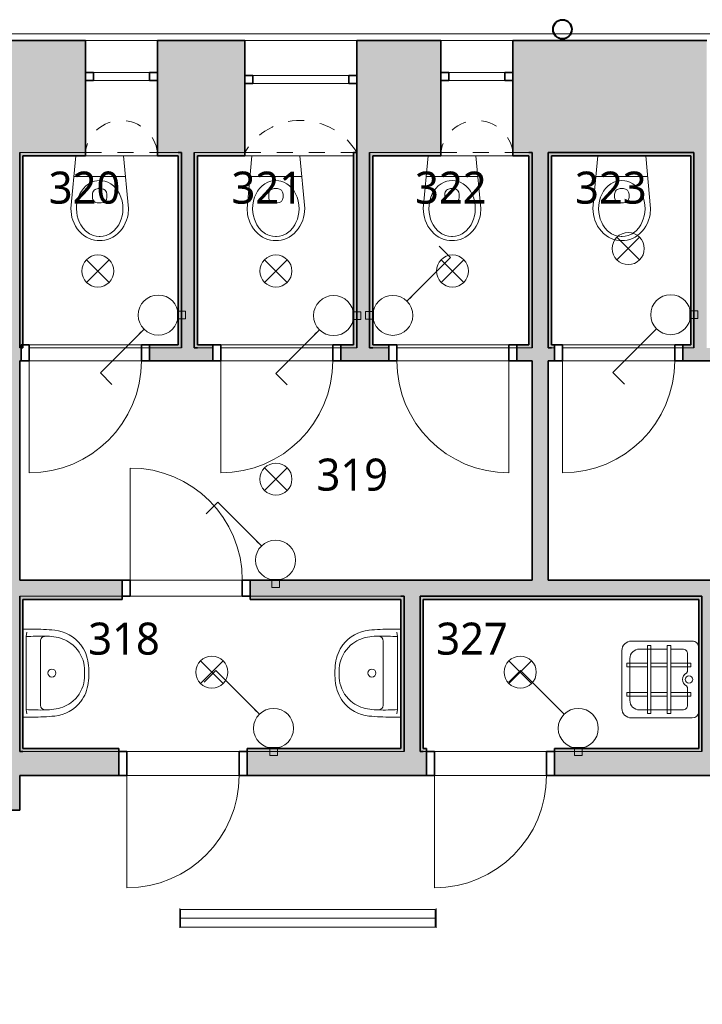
# Model space of a CAD drawing. Header units: metres. Extents: x -0.2 to 46.4, y -4.9 to 28.
# Tile 11 of 15: x 21.8 to 26.1, y 8.7 to 14.9. Entities that reach past the tile are written whole.
import ezdxf

# ---------------------------------------------------------------- set-up
doc = ezdxf.new("R2010")
doc.units = ezdxf.units.M
doc.linetypes.add('AV - Cerch_ 1 tecka 4mm', pattern=[0.006, 0.004, -0.001, 0, -0.001])
doc.layers.add('AV-MISTNOSTI', color=5, linetype='Continuous', lineweight=5, true_color=0x0000ff)
doc.layers.add('AV-TEXTY', color=5, linetype='Continuous', lineweight=13, true_color=0x0000ff)
for name, color, linetype, lineweight in [('AV-SRAFY', 7, 'Continuous', 35), ('AV-STAVBA', 7, 'Continuous', 18), ('AV-VYBAVENI', 7, 'Continuous', 18)]:
    doc.layers.add(name, color=color, linetype=linetype, lineweight=lineweight)
doc.styles.add('Trebuchet MS_B', font='trebuc.ttf', dxfattribs={"height": 0.2})

# ---------------------------------------------------------------- blocks, each defined once
blk = doc.blocks.new('DO_1-P_Ocel_ - 700x1970_100-947632-3NP')
at = {"layer": 'AV-STAVBA', "color": 254, "true_color": 0xcccccc}
for p, q in [((-0.35, 0.75), (-0.35, 0.05)), ((-0.35, 0.05), (0.35, 0.05)), ((-0.35, -0.05), (0.35, -0.05))]:
    blk.add_line(p, q, dxfattribs=at)
at = {"layer": 'AV-STAVBA', "color": 254, "linetype": 'AV - Cerch_ 1 tecka 4mm', "true_color": 0xcccccc}
for p, q in [((-0.4, 0.05), (0.4, 0.05)), ((-0.35, 0.05), (0.35, 0.05)), ((-0.4, -0.05), (0.4, -0.05)), ((-0.35, -0.05), (0.35, -0.05))]:
    blk.add_line(p, q, dxfattribs=at)
at = {"layer": 'AV-STAVBA', "color": 254, "lineweight": 35, "true_color": 0xcccccc}
for p, q in [((-0.35, 0.05), (-0.4, 0.05)), ((-0.4, 0.05), (-0.4, -0.05)), ((-0.35, -0.05), (-0.35, 0.05)), ((0.4, 0.05), (0.35, 0.05)), ((0.35, 0.05), (0.35, -0.05)), ((0.4, -0.05), (0.4, 0.05)), ((-0.4, -0.05), (-0.35, -0.05)), ((0.35, -0.05), (0.4, -0.05))]:
    blk.add_line(p, q, dxfattribs=at)
at = {"layer": 'AV-STAVBA', "color": 254, "true_color": 0xcccccc}
blk.add_arc((-0.35, 0.05), 0.7, 0, 90, dxfattribs=at)
blk = doc.blocks.new('DO_1-L_Ocel_ - 700x1970_100-995370-3NP')
at = {"layer": 'AV-STAVBA', "color": 254, "true_color": 0xcccccc}
for p, q in [((0.35, 0.74), (0.35, 0.04)), ((-0.35, 0.04), (0.35, 0.04)), ((-0.35, -0.06), (0.35, -0.06))]:
    blk.add_line(p, q, dxfattribs=at)
at = {"layer": 'AV-STAVBA', "color": 254, "linetype": 'AV - Cerch_ 1 tecka 4mm', "true_color": 0xcccccc}
for p, q in [((-0.4, 0.04), (0.4, 0.04)), ((-0.35, 0.04), (0.35, 0.04)), ((-0.4, -0.04), (0.4, -0.04)), ((-0.35, -0.06), (0.35, -0.06))]:
    blk.add_line(p, q, dxfattribs=at)
at = {"layer": 'AV-STAVBA', "color": 254, "lineweight": 35, "true_color": 0xcccccc}
for p, q in [((-0.35, 0.04), (-0.4, 0.04)), ((-0.4, 0.04), (-0.4, -0.06)), ((-0.35, -0.06), (-0.35, 0.04)), ((0.4, 0.04), (0.35, 0.04)), ((0.35, 0.04), (0.35, -0.06)), ((0.4, -0.06), (0.4, 0.04)), ((-0.4, -0.06), (-0.35, -0.06)), ((0.35, -0.06), (0.4, -0.06))]:
    blk.add_line(p, q, dxfattribs=at)
at = {"layer": 'AV-STAVBA', "color": 254, "true_color": 0xcccccc}
blk.add_arc((0.35, 0.04), 0.7, 90, 180, dxfattribs=at)
blk = doc.blocks.new('DO_1-P_Ocel_ - 700x1970_100-995663-3NP')
at = {"layer": 'AV-STAVBA', "color": 254, "true_color": 0xcccccc}
for p, q in [((-0.35, 0.74), (-0.35, 0.04)), ((-0.35, 0.04), (0.35, 0.04)), ((-0.35, -0.06), (0.35, -0.06))]:
    blk.add_line(p, q, dxfattribs=at)
at = {"layer": 'AV-STAVBA', "color": 254, "linetype": 'AV - Cerch_ 1 tecka 4mm', "true_color": 0xcccccc}
for p, q in [((-0.4, 0.04), (0.4, 0.04)), ((-0.35, 0.04), (0.35, 0.04)), ((-0.4, -0.04), (0.4, -0.04)), ((-0.35, -0.06), (0.35, -0.06))]:
    blk.add_line(p, q, dxfattribs=at)
at = {"layer": 'AV-STAVBA', "color": 254, "lineweight": 35, "true_color": 0xcccccc}
for p, q in [((-0.35, 0.04), (-0.4, 0.04)), ((-0.4, 0.04), (-0.4, -0.06)), ((-0.35, -0.06), (-0.35, 0.04)), ((0.4, 0.04), (0.35, 0.04)), ((0.35, 0.04), (0.35, -0.06)), ((0.4, -0.06), (0.4, 0.04)), ((-0.4, -0.06), (-0.35, -0.06)), ((0.35, -0.06), (0.4, -0.06))]:
    blk.add_line(p, q, dxfattribs=at)
at = {"layer": 'AV-STAVBA', "color": 254, "true_color": 0xcccccc}
blk.add_arc((-0.35, 0.04), 0.7, 0, 90, dxfattribs=at)
blk = doc.blocks.new('DO_1-L_Ocel_ - 700x1970_150-958473-3NP')
at = {"layer": 'AV-STAVBA', "color": 254, "true_color": 0xcccccc}
for p, q in [((0.35, 0.775), (0.35, 0.075)), ((-0.35, 0.075), (0.35, 0.075)), ((-0.35, -0.075), (0.35, -0.075))]:
    blk.add_line(p, q, dxfattribs=at)
at = {"layer": 'AV-STAVBA', "color": 254, "linetype": 'AV - Cerch_ 1 tecka 4mm', "true_color": 0xcccccc}
for p, q in [((-0.4, 0.075), (0.4, 0.075)), ((-0.35, 0.075), (0.35, 0.075)), ((-0.4, -0.075), (0.4, -0.075)), ((-0.35, -0.075), (0.35, -0.075))]:
    blk.add_line(p, q, dxfattribs=at)
at = {"layer": 'AV-STAVBA', "color": 254, "lineweight": 35, "true_color": 0xcccccc}
for p, q in [((-0.35, 0.075), (-0.4, 0.075)), ((-0.4, 0.075), (-0.4, -0.075)), ((-0.35, -0.075), (-0.35, 0.075)), ((0.4, 0.075), (0.35, 0.075)), ((0.35, 0.075), (0.35, -0.075)), ((0.4, -0.075), (0.4, 0.075)), ((-0.4, -0.075), (-0.35, -0.075)), ((0.35, -0.075), (0.4, -0.075))]:
    blk.add_line(p, q, dxfattribs=at)
at = {"layer": 'AV-STAVBA', "color": 254, "true_color": 0xcccccc}
blk.add_arc((0.35, 0.075), 0.7, 90, 180, dxfattribs=at)
blk = doc.blocks.new('WI_1_s hor_ příčlí - 450-1239611-3NP')
at = {"layer": 'AV-STAVBA', "color": 254, "linetype": 'AV - Cerch_ 1 tecka 4mm', "lineweight": 13, "true_color": 0xcccccc}
for p, q in [((0.225, 0.35), (-0.225, 0.35)), ((0.225, -0.35), (-0.225, -0.35))]:
    blk.add_line(p, q, dxfattribs=at)
at = {"layer": 'AV-STAVBA', "color": 254, "lineweight": 35, "true_color": 0xcccccc}
for p, q in [((-0.225, -0.15), (-0.225, -0.1)), ((-0.225, -0.1), (-0.175, -0.1)), ((-0.175, -0.1), (-0.175, -0.15)), ((0.175, -0.15), (0.175, -0.1)), ((0.175, -0.1), (0.225, -0.1)), ((0.225, -0.1), (0.225, -0.15)), ((-0.175, -0.15), (-0.225, -0.15)), ((0.225, -0.15), (0.175, -0.15))]:
    blk.add_line(p, q, dxfattribs=at)
at = {"layer": 'AV-STAVBA', "color": 254, "true_color": 0xcccccc}
for p, q in [((-0.225, -0.1), (-0.225, -0.15)), ((-0.225, -0.1), (0.225, -0.1)), ((0.175, -0.1), (-0.175, -0.1)), ((-0.175, -0.1), (-0.175, -0.15)), ((0.175, -0.1), (0.175, -0.15)), ((0.225, -0.1), (0.225, -0.15)), ((-0.225, -0.15), (0.225, -0.15)), ((-0.175, -0.15), (0.175, -0.15))]:
    blk.add_line(p, q, dxfattribs=at)
blk = doc.blocks.new('GM_Nika s klenutým nadpražím - 450x1360-1239596-3NP')
at = {"layer": 'AV-STAVBA', "color": 254, "linetype": 'AV - Cerch_ 1 tecka 4mm', "lineweight": 13, "true_color": 0xcccccc}
for p, q in [((0.225, 0.35), (-0.225, 0.35)), ((0.225, -0.35), (-0.225, -0.35))]:
    blk.add_line(p, q, dxfattribs=at)
blk.add_arc((0, 0.3766), 0.2266, 186.73292, 353.26708, dxfattribs=at)
blk = doc.blocks.new('WI_1-1_s příčlemi - 700x2200-1241498-3NP')
at = {"layer": 'AV-STAVBA', "color": 254, "lineweight": 35, "true_color": 0xcccccc}
for p, q in [((-0.35, -0.08), (-0.3, -0.08)), ((-0.3, -0.08), (-0.3, -0.13)), ((0.3, -0.13), (0.3, -0.08)), ((0.3, -0.08), (0.35, -0.08)), ((-0.3, -0.13), (-0.35, -0.13)), ((0.35, -0.13), (0.3, -0.13))]:
    blk.add_line(p, q, dxfattribs=at)
at = {"layer": 'AV-STAVBA', "color": 254, "true_color": 0xcccccc}
for p, q in [((0.3, -0.08), (-0.3, -0.08)), ((-0.3, -0.08), (-0.3, -0.13)), ((-0.25, -0.08), (-0.3, -0.08)), ((0.025, -0.08), (-0.025, -0.08)), ((0.3, -0.08), (0.25, -0.08)), ((-0.3, -0.13), (0.3, -0.13)), ((-0.3, -0.13), (-0.25, -0.13)), ((-0.025, -0.13), (0.025, -0.13)), ((0.25, -0.13), (0.3, -0.13))]:
    blk.add_line(p, q, dxfattribs=at)
blk = doc.blocks.new('GM_Nika s klenutým nadpražím - 700x2520-1242057-3NP')
at = {"layer": 'AV-STAVBA', "color": 254, "linetype": 'AV - Cerch_ 1 tecka 4mm', "lineweight": 13, "true_color": 0xcccccc}
for p, q in [((0.35, 0.35), (-0.35, 0.35)), ((0.35, -0.35), (-0.35, -0.35))]:
    blk.add_line(p, q, dxfattribs=at)
blk.add_arc((0, 0.55625), 0.40625, 210.510237, 329.489763, dxfattribs=at)
blk = doc.blocks.new('Koncepční umyvadlo - 550x400-1470811-3NP')
at = {"layer": 'AV-VYBAVENI', "color": 254, "true_color": 0xcccccc}
for p, q in [((-0.15, 0.0696), (-0.15, 0.01)), ((-0.075, 0.12), (0.125, 0.12)), ((0.125, 0.12), (0.325, 0.12)), ((0.4, 0.01), (0.4, 0.0696)), ((-0.13, 0.0342), (-0.1027, 0.03)), ((-0.1027, 0.03), (0.3527, 0.03)), ((0.3527, 0.03), (0.38, 0.0342))]:
    blk.add_line(p, q, dxfattribs=at)
blk.add_circle((0.125, 0.191), 0.025, dxfattribs=at)
for centre, radius, start, end in [((0.0863, 0.1873), 0.2303, 126.98722, 174.63967), ((0.1108, 0.183), 0.2128, 102.9464, 143.51515), ((0.087, 0.1893), 0.2291, 95.97223, 127.42411), ((0.125, 0.0213), 0.4007, 81.12195, 98.87805), ((0.125, -0.0054), 0.4007, 81.12195, 98.87805), ((0.163, 0.1893), 0.2291, 52.57589, 84.02777), ((0.1392, 0.183), 0.2128, 36.48485, 77.0536), ((0.1637, 0.1873), 0.2303, 5.36033, 53.01278), ((0.1142, 0.1817), 0.2163, 143.76118, 174.20939), ((0.1358, 0.1817), 0.2163, 5.79061, 36.23882), ((1.3731, 0.0627), 1.5231, 174.49277, 179.73823), ((0.092, 0.1621), 0.1973, 167.88867, 183.52869), ((0.158, 0.1621), 0.1973, 356.47131, 12.11133), ((-1.1231, 0.0627), 1.5231, 0.26177, 5.50723), ((1.2179, 0.1148), 1.3234, 178.47706, 183.67527), ((-0.075, 0.15), 0.03, 180, 270), ((0.325, 0.15), 0.03, 270, 360), ((-0.9659, 0.1148), 1.3213, 356.32077, 1.52691)]:
    blk.add_arc(centre, radius, start, end, dxfattribs=at)
blk = doc.blocks.new('Koncepční WC - WC NADRZ-1470814-3NP')
at = {"layer": 'AV-VYBAVENI', "color": 254, "lineweight": 13, "true_color": 0xcccccc}
for p, q in [((0.0069, 0.4953), (-0.007, 0.4814)), ((0.0218, 0.5074), (0.0069, 0.4953)), ((0.0377, 0.5177), (0.0218, 0.5074)), ((0.0541, 0.526), (0.0377, 0.5177)), ((0.0564, 0.4971), (0.0398, 0.4856)), ((0.0708, 0.5323), (0.0541, 0.526)), ((0.0707, 0.5044), (0.0564, 0.4971)), ((0.0799, 0.5081), (0.0707, 0.5044)), ((0.0876, 0.5367), (0.0708, 0.5323)), ((0.0987, 0.513), (0.0799, 0.5081)), ((0.1042, 0.5392), (0.0876, 0.5367)), ((0.117, 0.515), (0.0987, 0.513)), ((0.1203, 0.54), (0.1042, 0.5392)), ((0.1203, 0.515), (0.117, 0.515)), ((0.1365, 0.5392), (0.1203, 0.54)), ((0.1237, 0.515), (0.1203, 0.515)), ((0.142, 0.513), (0.1237, 0.515)), ((0.1531, 0.5367), (0.1365, 0.5392)), ((0.1607, 0.5081), (0.142, 0.513)), ((0.1699, 0.5323), (0.1531, 0.5367)), ((0.1699, 0.5044), (0.1607, 0.5081)), ((0.1866, 0.526), (0.1699, 0.5323)), ((0.1842, 0.4971), (0.1699, 0.5044)), ((0.2008, 0.4856), (0.1842, 0.4971)), ((0.203, 0.5177), (0.1866, 0.526)), ((0.2188, 0.5074), (0.203, 0.5177)), ((0.2338, 0.4953), (0.2188, 0.5074)), ((0.2476, 0.4814), (0.2338, 0.4953)), ((-0.0396, 0.4319), (-0.047, 0.4136)), ((-0.0303, 0.4494), (-0.0396, 0.4319)), ((-0.0194, 0.4661), (-0.0303, 0.4494)), ((-0.007, 0.4814), (-0.0194, 0.4661)), ((0.0018, 0.4409), (-0.0051, 0.4278)), ((0.0148, 0.4601), (0.0018, 0.4409)), ((0.0314, 0.4782), (0.0148, 0.4601)), ((0.0398, 0.4856), (0.0314, 0.4782)), ((0.2093, 0.4782), (0.2008, 0.4856)), ((0.2258, 0.4601), (0.2093, 0.4782)), ((0.2388, 0.4409), (0.2258, 0.4601)), ((0.2458, 0.4278), (0.2388, 0.4409)), ((0.2601, 0.4661), (0.2476, 0.4814)), ((0.271, 0.4494), (0.2601, 0.4661)), ((0.2802, 0.4319), (0.271, 0.4494)), ((0.2877, 0.4136), (0.2802, 0.4319)), ((-0.0567, 0.3764), (-0.0597, 0.34)), ((-0.0527, 0.395), (-0.0567, 0.3764)), ((-0.047, 0.4136), (-0.0527, 0.395)), ((-0.0197, 0.3855), (-0.0233, 0.3644)), ((-0.0139, 0.4061), (-0.0197, 0.3855)), ((-0.0051, 0.4278), (-0.0139, 0.4061)), ((0.2546, 0.4061), (0.2458, 0.4278)), ((0.2603, 0.3855), (0.2546, 0.4061)), ((0.2639, 0.3644), (0.2603, 0.3855)), ((0.2934, 0.395), (0.2877, 0.4136)), ((0.2973, 0.3764), (0.2934, 0.395)), ((0.3003, 0.34), (0.2973, 0.3764)), ((-0.0597, 0.34), (-0.0288, 0.01)), ((-0.0233, 0.3644), (-0.0247, 0.342)), ((-0.0247, 0.342), (-0.0237, 0.3197)), ((-0.0237, 0.3197), (-0.019, 0.2916)), ((0.2597, 0.2916), (0.2644, 0.3197)), ((0.2653, 0.342), (0.2639, 0.3644)), ((0.2644, 0.3197), (0.2653, 0.342)), ((0.2695, 0.01), (0.3003, 0.34)), ((-0.019, 0.2916), (-0.0125, 0.2698)), ((-0.0125, 0.2698), (-0.0032, 0.2484)), ((-0.0032, 0.2484), (0.0063, 0.2319)), ((0.0753, 0.2508), (0.0753, 0.2704)), ((0.1103, 0.3054), (0.1203, 0.3054)), ((0.1203, 0.3054), (0.1303, 0.3054)), ((0.1653, 0.2508), (0.1653, 0.2704)), ((0.2344, 0.2319), (0.2439, 0.2484)), ((0.2439, 0.2484), (0.2532, 0.2698)), ((0.2532, 0.2698), (0.2597, 0.2916)), ((0.0063, 0.2319), (0.0188, 0.2151)), ((0.0188, 0.2151), (0.0344, 0.199)), ((0.0344, 0.199), (0.0515, 0.1859)), ((0.0515, 0.1859), (0.0699, 0.1759)), ((0.1203, 0.2158), (0.1103, 0.2158)), ((0.1303, 0.2158), (0.1203, 0.2158)), ((0.1708, 0.1759), (0.1891, 0.1859)), ((0.1891, 0.1859), (0.2063, 0.199)), ((0.2063, 0.199), (0.2219, 0.2151)), ((0.2219, 0.2151), (0.2344, 0.2319)), ((-0.0409, 0.1398), (0.1203, 0.1398)), ((0.0699, 0.1759), (0.0885, 0.1693)), ((0.0885, 0.1693), (0.102, 0.1664)), ((0.102, 0.1664), (0.1203, 0.165)), ((0.1203, 0.165), (0.1387, 0.1664)), ((0.1203, 0.1398), (0.2816, 0.1398)), ((0.1387, 0.1664), (0.1521, 0.1693)), ((0.1521, 0.1693), (0.1708, 0.1759))]:
    blk.add_line(p, q, dxfattribs=at)
for centre, start, end in [((0.1103, 0.2704), 90, 180), ((0.1103, 0.2508), 180, 270), ((0.1303, 0.2704), 360, 90), ((0.1303, 0.2508), 270, 0)]:
    blk.add_arc(centre, 0.035, start, end, dxfattribs=at)
blk = doc.blocks.new('Koncepční Výlevka - 480x480-1479807-3NP')
at = {"layer": 'AV-VYBAVENI', "color": 254, "true_color": 0xcccccc}
for p, q in [((-0.055, 0.49), (0.3052, 0.49)), ((-0.005, 0.44), (0.2552, 0.44)), ((0.0209, 0.4593), (0.0436, 0.4593)), ((0.0209, 0.33), (0.0209, 0.4593)), ((0.0436, 0.4593), (0.0436, 0.33)), ((0.2043, 0.4593), (0.2271, 0.4593)), ((0.2043, 0.33), (0.2043, 0.4593)), ((0.2271, 0.4593), (0.2271, 0.33)), ((-0.115, 0.05), (-0.115, 0.4302)), ((-0.065, 0.11), (-0.065, 0.3801)), ((0.315, 0.3801), (0.315, 0.2064)), ((0.365, 0.43), (0.365, 0.0502)), ((-0.0872, 0.33), (0.3365, 0.33)), ((-0.0872, 0.3087), (-0.0872, 0.33)), ((0.3365, 0.3087), (-0.0872, 0.3087)), ((0.0209, 0.2064), (0.0209, 0.3087)), ((0.0436, 0.3087), (0.0436, 0.2064)), ((0.2043, 0.2064), (0.2043, 0.3087)), ((0.2271, 0.3087), (0.2271, 0.2064)), ((0.3365, 0.33), (0.3365, 0.3087)), ((-0.0872, 0.2064), (0.3365, 0.2064)), ((-0.0872, 0.1851), (-0.0872, 0.2064)), ((0.3365, 0.1851), (-0.0872, 0.1851)), ((0.0209, 0.0601), (0.0209, 0.1851)), ((0.0436, 0.1851), (0.0436, 0.0601)), ((0.2043, 0.0601), (0.2043, 0.1851)), ((0.2271, 0.1851), (0.2271, 0.0601)), ((0.315, 0.1851), (0.315, 0.1101)), ((0.3365, 0.2064), (0.3365, 0.1851)), ((-0.035, 0.08), (0.0752, 0.08)), ((0.0752, 0.08), (0.0846, 0.0864)), ((0.1654, 0.0864), (0.1748, 0.08)), ((0.1748, 0.08), (0.285, 0.08)), ((0.0436, 0.0601), (0.0209, 0.0601)), ((0.2271, 0.0601), (0.2043, 0.0601))]:
    blk.add_line(p, q, dxfattribs=at)
blk.add_circle((0.125, 0.0707), 0.0234, dxfattribs=at)
for centre, radius, start, end in [((-0.055, 0.43), 0.06, 90, 179.80888), ((-0.005, 0.38), 0.06, 90, 179.87038), ((0.255, 0.38), 0.06, 0.09691, 89.81457), ((0.305, 0.43), 0.06, 0, 89.814), ((-0.035, 0.11), 0.03, 180, 270.07847), ((0.125, 0.0659), 0.0453, 26.82606, 153.17386), ((0.285, 0.11), 0.03, 270.00002, 0.14738), ((-0.075, 0.05), 0.04, 180, 270), ((0.325, 0.05), 0.04, 270, 0.23407)]:
    blk.add_arc(centre, radius, start, end, dxfattribs=at)
blk = doc.blocks.new('GM_Dešťový svod_03 - GM_Dešťový svod_03-1503405-3NP')
at = {"layer": 'AV-STAVBA', "color": 254, "lineweight": 35, "true_color": 0xcccccc}
for radius, start, end in [(0.06, 90, 270), (0.058, 90, 270), (0.06, 270, 90), (0.058, 270, 90)]:
    blk.add_arc((25.1837, 14.8171), radius, start, end, dxfattribs=at)
blk = doc.blocks.new('Řísma 2NP_ vnitroblok - Řísma 2NP_ vnitroblok-1646675-3NP')
at = {"layer": 'AV-STAVBA', "color": 254, "true_color": 0xcccccc}
for p, q in [((8.6937, 14.789), (25.1323, 14.789)), ((25.1344, 14.789), (25.2329, 14.789)), ((25.2351, 14.789), (39.7648, 14.789)), ((23.8998, 14.7482), (23.1998, 14.7482))]:
    blk.add_line(p, q, dxfattribs=at)
blk = doc.blocks.new('D0089 - 1514 - OÚPSŘ_Benešova_rvt-1-3NP')
at = {"layer": 'AV-SRAFY', "lineweight": 5, "true_color": 0xcccccc}
h = blk.add_hatch(color=254, dxfattribs=at)
h.paths.add_polyline_path([(35.7548, 14.0482), (37.3498, 14.0482), (37.4248, 14.3082), (37.4248, 14.7482), (35.6798, 14.7482), (35.6798, 14.3082)])
h.paths.add_polyline_path([(39.2348, 14.0482), (39.2348, 14.7482), (38.5248, 14.7482), (38.5248, 14.3082), (38.5998, 14.0482)])
h.paths.add_polyline_path([(24.9948, 14.0482), (26.0848, 14.0482), (26.0848, 14.7482), (24.8748, 14.7482), (24.8748, 14.0482), (24.9748, 14.0482)])
h.paths.add_polyline_path([(27.5148, 14.0482), (29.2048, 14.0482), (29.2798, 14.3082), (29.2798, 14.7482), (27.5148, 14.7482), (27.5148, 14.3482)])
h.paths.add_polyline_path([(34.5048, 14.0482), (34.5798, 14.3082), (34.5798, 14.7482), (33.3798, 14.7482), (33.3798, 14.3082), (33.4548, 14.0482), (34.1648, 14.0482)])
h.paths.add_polyline_path([(23.8998, 14.0482), (24.4248, 14.0482), (24.4248, 14.7482), (23.8998, 14.7482)])
h.paths.add_polyline_path([(30.4548, 14.0482), (32.2048, 14.0482), (32.2798, 14.3082), (32.2798, 14.7482), (30.3798, 14.7482), (30.3798, 14.3082)])
h.paths.add_polyline_path([(22.8048, 14.0482), (23.1998, 14.0482), (23.1998, 14.7482), (22.6548, 14.7482), (22.6548, 14.0482), (22.7848, 14.0482)])
h.paths.add_polyline_path([(21.8483, 14.0482), (22.2048, 14.0482), (22.2048, 14.7482), (20.9048, 14.7482), (20.9048, 14.2982), (20.9798, 14.0482), (21.7948, 14.0482)])
h.paths.add_polyline_path([(17.7648, 14.0482), (18.5298, 14.0482), (18.6048, 14.2982), (18.6048, 14.7482), (17.7648, 14.7482), (17.7648, 14.0583)])
h.paths.add_polyline_path([(19.9048, 14.2982), (19.9048, 14.7482), (19.6048, 14.7482), (19.6048, 14.2982), (19.8236, 14.2982)])
at = {"layer": 'AV-SRAFY', "lineweight": 18, "true_color": 0xcccccc}
h = blk.add_hatch(color=254, dxfattribs=at)
h.paths.add_polyline_path([(21.7948, 8.3782), (21.7948, 8.5932), (21.6448, 8.5932), (21.6448, 8.3782)])
h.paths.add_polyline_path([(21.6448, 9.9432), (21.7948, 9.9432), (21.7948, 14.0482), (21.6448, 14.0482), (21.6448, 10.809)])
h = blk.add_hatch(color=254, dxfattribs=at)
h.paths.add_polyline_path([(21.7948, 14.0282), (22.2048, 14.0282), (22.2048, 14.0482), (21.7948, 14.0482)])
h.paths.add_polyline_path([(22.7848, 14.0282), (22.7848, 14.0482), (22.6548, 14.0482), (22.6548, 14.0282)])
for points in [[(21.8048, 12.8282), (21.8148, 12.8282), (21.8148, 14.0282), (21.7948, 14.0282), (21.7948, 12.8282)], [(22.7848, 12.8482), (22.8048, 12.8482), (22.8048, 14.0482), (22.7848, 14.0482), (22.7848, 13.6972)], [(22.8048, 12.8282), (22.8848, 12.8282), (22.8848, 14.0482), (22.8048, 14.0482), (22.8048, 13.6972)], [(22.9048, 14.0282), (23.1998, 14.0282), (23.1998, 14.0482), (22.8848, 14.0482), (22.8848, 14.0282)], [(22.9048, 12.8282), (22.9048, 14.0282), (22.8848, 14.0282), (22.8848, 12.8282)], [(23.8798, 12.8482), (23.8998, 12.8482), (23.8998, 14.0482), (23.8798, 14.0482), (23.8798, 13.6972)], [(23.9798, 12.8282), (23.9798, 14.0482), (23.8998, 14.0482), (23.8998, 12.8282)], [(23.9998, 12.8282), (23.9998, 14.0282), (23.9798, 14.0282), (23.9798, 12.8282)], [(24.9748, 12.8482), (24.9948, 12.8482), (24.9948, 14.0482), (24.9748, 14.0482), (24.9748, 13.6972)], [(24.9948, 11.3782), (25.0948, 11.3782), (25.0948, 14.0482), (24.9948, 14.0482), (24.9948, 12.2531)], [(25.0948, 14.0282), (25.9848, 14.0282), (25.9848, 14.0482), (25.0948, 14.0482)], [(25.1148, 12.8282), (25.1148, 14.0282), (25.0948, 14.0282), (25.0948, 12.8282)], [(25.9848, 12.8482), (26.0048, 12.8482), (26.0048, 14.0482), (25.9848, 14.0482), (25.9848, 13.6972)], [(22.8048, 12.8282), (22.8048, 12.8482), (22.6048, 12.8482), (22.6048, 12.8282)], [(24.2948, 10.3082), (24.2948, 11.3782), (24.1948, 11.3782), (24.1948, 10.3082)], [(26.1548, 11.2782), (26.1548, 11.3782), (24.2948, 11.3782), (24.2948, 11.2782), (26.0548, 11.2782)], [(21.8148, 10.3082), (21.8148, 11.2582), (21.7948, 11.2582), (21.7948, 10.3082)], [(24.1748, 10.3282), (24.1948, 10.3282), (24.1948, 11.2782), (24.1748, 11.2782), (24.1748, 10.809)], [(24.2948, 11.2582), (26.0348, 11.2582), (26.0348, 11.2782), (24.2948, 11.2782)], [(24.3148, 10.3082), (24.3148, 11.2582), (24.2948, 11.2582), (24.2948, 10.3082)], [(26.0348, 10.3282), (26.0548, 10.3282), (26.0548, 11.2782), (26.0348, 11.2782), (26.0348, 10.809)], [(26.0548, 10.3082), (26.1548, 10.3082), (26.1548, 11.2782), (26.0548, 11.2782), (26.0548, 10.809)]]:
    blk.add_hatch(color=254, dxfattribs=at).paths.add_polyline_path(points)
h = blk.add_hatch(color=254, dxfattribs=at)
h.paths.add_polyline_path([(24.8855, 14.0282), (24.9748, 14.0282), (24.9748, 14.0482), (24.8748, 14.0482), (24.8748, 14.0282)])
h.paths.add_polyline_path([(23.9798, 14.0282), (24.4248, 14.0282), (24.4248, 14.0482), (23.9798, 14.0482)])
at = {"layer": 'AV-SRAFY', "lineweight": 5, "true_color": 0xcccccc}
blk.add_hatch(color=254, dxfattribs=at).paths.add_polyline_path([(26.0848, 12.8282), (26.0848, 14.0482), (26.0048, 14.0482), (26.0048, 12.8282)])
at = {"layer": 'AV-SRAFY', "lineweight": 18, "true_color": 0xcccccc}
h = blk.add_hatch(color=254, dxfattribs=at)
h.paths.add_polyline_path([(23.7998, 12.8282), (23.8998, 12.8282), (23.8998, 12.8482), (23.7998, 12.8482)])
h.paths.add_polyline_path([(22.9998, 12.8282), (22.9998, 12.8482), (22.9048, 12.8482), (22.9048, 12.8282)])
h = blk.add_hatch(color=254, dxfattribs=at)
h.paths.add_polyline_path([(24.9948, 12.8282), (24.9948, 12.8482), (24.8998, 12.8482), (24.8998, 12.8282)])
h.paths.add_polyline_path([(23.9998, 12.8282), (24.0998, 12.8282), (24.0998, 12.8482), (23.9998, 12.8482)])
h = blk.add_hatch(color=254, dxfattribs=at)
h.paths.add_polyline_path([(25.9348, 12.8282), (26.0048, 12.8282), (26.0048, 12.8482), (25.9348, 12.8482)])
h.paths.add_polyline_path([(25.1348, 12.8282), (25.1348, 12.8482), (25.1148, 12.8482), (25.1148, 12.8282)])
h = blk.add_hatch(color=254, dxfattribs=at)
h.paths.add_polyline_path([(24.8998, 12.7482), (24.9948, 12.7482), (24.9948, 12.8282), (24.8998, 12.8282)])
h.paths.add_polyline_path([(21.8048, 12.7482), (21.8048, 12.8282), (21.7948, 12.8282), (21.7948, 12.7482)])
h.paths.add_polyline_path([(22.6048, 12.7482), (22.9998, 12.7482), (22.9998, 12.8282), (22.6048, 12.8282)])
h.paths.add_polyline_path([(23.7998, 12.7482), (24.0998, 12.7482), (24.0998, 12.8282), (23.7998, 12.8282)])
h = blk.add_hatch(color=254, dxfattribs=at)
h.paths.add_polyline_path([(25.0948, 12.7482), (25.1348, 12.7482), (25.1348, 12.8282), (25.0948, 12.8282)])
h.paths.add_polyline_path([(26.1448, 12.7482), (26.1448, 12.8282), (25.9348, 12.8282), (25.9348, 12.7482)])
h.paths.add_polyline_path([(27.0748, 12.7482), (27.0748, 12.8282), (26.9448, 12.8282), (26.9448, 12.7482)])
h = blk.add_hatch(color=254, dxfattribs=at)
h.paths.add_polyline_path([(24.1948, 11.2782), (24.1948, 11.3782), (23.2348, 11.3782), (23.2348, 11.2782), (24.1748, 11.2782)])
h.paths.add_polyline_path([(22.4348, 11.2782), (22.4348, 11.3782), (21.7948, 11.3782), (21.7948, 11.2782), (21.8483, 11.2782)])
h = blk.add_hatch(color=254, dxfattribs=at)
h.paths.add_polyline_path([(23.8731, 11.2582), (24.1748, 11.2582), (24.1748, 11.2782), (23.2348, 11.2782), (23.2348, 11.2582)])
h.paths.add_polyline_path([(21.8148, 11.2582), (22.4348, 11.2582), (22.4348, 11.2782), (21.7948, 11.2782), (21.7948, 11.2582)])
h = blk.add_hatch(color=254, dxfattribs=at)
h.paths.add_polyline_path([(22.4148, 10.3082), (22.4148, 10.3282), (21.8148, 10.3282), (21.8148, 10.3082), (21.8483, 10.3082)])
h.paths.add_polyline_path([(24.1948, 10.3082), (24.1948, 10.3282), (23.2148, 10.3282), (23.2148, 10.3082), (23.8731, 10.3082)])
h = blk.add_hatch(color=254, dxfattribs=at)
h.paths.add_polyline_path([(25.1348, 10.3082), (26.0548, 10.3082), (26.0548, 10.3282), (25.1348, 10.3282)])
h.paths.add_polyline_path([(24.3348, 10.3082), (24.3348, 10.3282), (24.3148, 10.3282), (24.3148, 10.3082)])
h = blk.add_hatch(color=254, dxfattribs=at)
h.paths.add_polyline_path([(34.0148, 10.1582), (34.0148, 10.3082), (32.0698, 10.3082), (32.0698, 10.1582)])
h.paths.add_polyline_path([(31.1698, 10.1582), (31.1698, 10.3082), (27.9748, 10.3082), (27.9748, 10.1582)])
h.paths.add_polyline_path([(25.8979, 10.1582), (27.1748, 10.1582), (27.1748, 10.3082), (25.1348, 10.3082), (25.1348, 10.1582)])
h.paths.add_polyline_path([(23.2148, 10.1582), (24.3348, 10.1582), (24.3348, 10.3082), (23.2148, 10.3082)])
h.paths.add_polyline_path([(21.7948, 10.1582), (22.4148, 10.1582), (22.4148, 10.3082), (21.7948, 10.3082)])
at = {"layer": 'AV-STAVBA', "color": 254, "lineweight": 35, "true_color": 0xcccccc}
for p, q in [((22.2048, 14.7482), (20.9048, 14.7482)), ((22.2048, 14.5482), (22.2048, 14.7482)), ((22.6548, 14.5482), (22.6548, 14.7482)), ((22.6548, 14.7482), (23.1998, 14.7482)), ((23.1998, 14.0482), (23.1998, 14.7482)), ((23.8998, 14.0482), (23.8998, 14.7482)), ((24.4248, 14.7482), (23.8998, 14.7482)), ((24.4248, 14.5482), (24.4248, 14.7482)), ((24.8748, 14.5482), (24.8748, 14.7482)), ((24.8748, 14.7482), (26.0848, 14.7482)), ((22.2048, 14.0482), (22.2048, 14.4982)), ((22.6548, 14.0482), (22.6548, 14.4982)), ((24.4248, 14.0482), (24.4248, 14.4982)), ((24.8748, 14.0482), (24.8748, 14.4982)), ((21.7948, 12.8282), (21.7948, 14.0482)), ((21.7948, 14.0482), (21.7948, 14.0282)), ((21.7948, 14.0282), (21.7948, 12.8282)), ((21.8148, 14.0282), (22.2048, 14.0282)), ((21.8148, 12.8282), (21.8148, 14.0282)), ((22.2048, 14.0282), (22.2048, 14.0482)), ((22.6548, 14.0482), (22.6548, 14.0282)), ((22.6548, 14.0282), (22.7848, 14.0282)), ((22.7848, 14.0482), (22.8048, 14.0482)), ((22.8048, 14.0482), (22.7848, 14.0482)), ((22.7848, 14.0282), (22.7848, 12.8482)), ((22.8048, 14.0482), (22.8048, 12.8282)), ((22.8048, 12.8482), (22.8048, 14.0482)), ((22.8848, 12.8282), (22.8848, 14.0482)), ((22.8848, 14.0482), (22.8848, 14.0282)), ((22.8848, 14.0282), (22.8848, 12.8282)), ((22.9048, 14.0282), (23.1998, 14.0282)), ((22.9048, 12.8482), (22.9048, 14.0282)), ((23.1998, 14.0282), (23.1998, 14.0482)), ((23.8798, 14.0482), (23.8798, 12.8482)), ((23.8998, 14.0482), (23.8798, 14.0482)), ((23.8998, 14.0482), (23.8998, 12.8282)), ((23.8998, 12.8482), (23.8998, 14.0482)), ((23.9798, 12.8282), (23.9798, 14.0482)), ((23.9798, 14.0482), (23.9798, 14.0282)), ((23.9798, 14.0282), (23.9798, 12.8282)), ((23.9998, 14.0282), (24.4248, 14.0282)), ((23.9998, 12.8482), (23.9998, 14.0282)), ((24.4248, 14.0282), (24.4248, 14.0482)), ((24.8748, 14.0482), (24.8748, 14.0282)), ((24.8748, 14.0282), (24.9748, 14.0282)), ((24.9748, 14.0482), (24.9948, 14.0482)), ((24.9948, 14.0482), (24.9748, 14.0482)), ((24.9748, 14.0282), (24.9748, 12.8482)), ((24.9948, 14.0482), (24.9948, 12.8282)), ((24.9948, 12.8482), (24.9948, 14.0482)), ((25.0948, 14.0482), (26.0048, 14.0482)), ((25.0948, 12.8282), (25.0948, 14.0482)), ((25.9848, 14.0482), (25.0948, 14.0482)), ((25.0948, 14.0482), (25.0948, 14.0282)), ((25.0948, 14.0282), (25.0948, 12.8282)), ((25.1148, 14.0282), (25.9848, 14.0282)), ((25.1148, 12.8482), (25.1148, 14.0282)), ((26.0048, 14.0482), (25.9848, 14.0482)), ((25.9848, 14.0282), (25.9848, 12.8482)), ((26.0048, 12.8282), (26.0048, 14.0482)), ((26.0048, 12.8482), (26.0048, 14.0482)), ((22.7848, 12.8482), (22.6048, 12.8482)), ((22.6048, 12.8482), (22.6048, 12.8282)), ((22.8048, 12.8282), (22.8048, 12.8482)), ((22.9998, 12.8482), (22.9048, 12.8482)), ((22.9998, 12.8282), (22.9998, 12.8482)), ((23.8798, 12.8482), (23.7998, 12.8482)), ((23.7998, 12.8482), (23.7998, 12.8282)), ((23.8998, 12.8282), (23.8998, 12.8482)), ((24.0998, 12.8482), (23.9998, 12.8482)), ((24.0998, 12.8282), (24.0998, 12.8482)), ((24.9748, 12.8482), (24.8998, 12.8482)), ((24.8998, 12.8482), (24.8998, 12.8282)), ((24.9948, 12.8282), (24.9948, 12.8482)), ((25.1348, 12.8482), (25.1148, 12.8482)), ((25.1348, 12.8282), (25.1348, 12.8482)), ((25.9848, 12.8482), (25.9348, 12.8482)), ((25.9348, 12.8482), (25.9348, 12.8282)), ((26.0048, 12.8282), (26.0048, 12.8482)), ((21.8048, 12.7482), (21.8048, 12.8282)), ((21.8048, 12.8282), (21.8148, 12.8282)), ((22.6048, 12.8282), (22.6048, 12.7482)), ((22.9048, 12.8282), (22.8848, 12.8282)), ((22.8848, 12.8282), (22.9048, 12.8282)), ((22.9998, 12.7482), (22.9998, 12.8282)), ((23.7998, 12.8282), (23.7998, 12.7482)), ((23.9998, 12.8282), (23.9798, 12.8282)), ((23.9798, 12.8282), (23.9998, 12.8282)), ((24.0998, 12.7482), (24.0998, 12.8282)), ((24.8998, 12.8282), (24.8998, 12.7482)), ((25.1148, 12.8282), (25.0948, 12.8282)), ((25.0948, 12.8282), (25.1148, 12.8282)), ((25.1348, 12.7482), (25.1348, 12.8282)), ((25.9348, 12.8282), (25.9348, 12.7482)), ((21.7948, 11.3782), (21.7948, 12.7482)), ((21.7948, 12.7482), (21.8048, 12.7482)), ((22.6048, 12.7482), (22.9998, 12.7482)), ((23.7998, 12.7482), (24.0998, 12.7482)), ((24.8998, 12.7482), (24.9948, 12.7482)), ((24.9948, 12.7482), (24.9948, 11.3782)), ((25.0948, 11.3782), (25.0948, 12.7482)), ((25.0948, 12.7482), (25.1348, 12.7482)), ((25.9348, 12.7482), (26.1448, 12.7482)), ((22.4348, 11.3782), (21.7948, 11.3782)), ((22.4348, 11.2782), (22.4348, 11.3782)), ((24.1948, 11.3782), (23.2348, 11.3782)), ((23.2348, 11.3782), (23.2348, 11.2782)), ((24.2948, 11.3782), (24.1948, 11.3782)), ((24.9948, 11.3782), (24.2948, 11.3782)), ((26.1548, 11.3782), (25.0948, 11.3782)), ((21.7948, 10.3082), (21.7948, 11.2782)), ((21.7948, 11.2782), (21.7948, 11.2582)), ((21.7948, 11.2582), (21.7948, 10.3082)), ((21.8148, 11.2582), (22.4348, 11.2582)), ((21.8148, 10.3282), (21.8148, 11.2582)), ((22.4348, 11.2582), (22.4348, 11.2782)), ((23.2348, 11.2782), (23.2348, 11.2582)), ((23.2348, 11.2582), (24.1748, 11.2582)), ((24.1748, 11.2782), (24.1948, 11.2782)), ((24.1948, 11.2782), (24.1748, 11.2782)), ((24.1748, 11.2582), (24.1748, 10.3282)), ((24.1948, 11.2782), (24.1948, 10.3082)), ((24.1948, 10.3282), (24.1948, 11.2782)), ((24.2948, 10.3082), (24.2948, 11.2782)), ((24.2948, 11.2782), (26.0548, 11.2782)), ((26.0348, 11.2782), (24.2948, 11.2782)), ((24.2948, 11.2782), (24.2948, 11.2582)), ((24.2948, 11.2582), (24.2948, 10.3082)), ((24.3148, 11.2582), (26.0348, 11.2582)), ((24.3148, 10.3282), (24.3148, 11.2582)), ((26.0548, 11.2782), (26.0348, 11.2782)), ((26.0348, 11.2582), (26.0348, 10.3282)), ((26.0548, 11.2782), (26.0548, 10.3082)), ((26.0548, 10.3282), (26.0548, 11.2782)), ((22.4148, 10.3282), (21.8148, 10.3282)), ((22.4148, 10.3082), (22.4148, 10.3282)), ((24.1748, 10.3282), (23.2148, 10.3282)), ((23.2148, 10.3282), (23.2148, 10.3082)), ((24.1948, 10.3082), (24.1948, 10.3282)), ((24.3348, 10.3282), (24.3148, 10.3282)), ((24.3348, 10.3082), (24.3348, 10.3282)), ((26.0348, 10.3282), (25.1348, 10.3282)), ((25.1348, 10.3282), (25.1348, 10.3082)), ((26.0548, 10.3082), (26.0548, 10.3282)), ((21.8148, 10.3082), (21.7948, 10.3082)), ((21.7948, 10.3082), (21.8148, 10.3082)), ((22.4148, 10.1582), (22.4148, 10.3082)), ((23.2148, 10.3082), (23.2148, 10.1582)), ((24.3148, 10.3082), (24.2948, 10.3082)), ((24.2948, 10.3082), (24.3148, 10.3082)), ((24.3348, 10.1582), (24.3348, 10.3082)), ((25.1348, 10.3082), (25.1348, 10.1582)), ((21.7948, 9.9432), (21.7948, 10.1582)), ((21.7948, 10.1582), (22.4148, 10.1582)), ((23.2148, 10.1582), (24.3348, 10.1582)), ((25.1348, 10.1582), (27.1748, 10.1582)), ((21.6448, 9.9432), (21.7948, 9.9432))]:
    blk.add_line(p, q, dxfattribs=at)
at = {"layer": 'AV-STAVBA', "color": 254, "true_color": 0xcccccc}
for p, q in [((22.2048, 14.7482), (22.6548, 14.7482)), ((24.4248, 14.7482), (24.8748, 14.7482)), ((21.7948, 14.0482), (22.2048, 14.0482)), ((22.2048, 14.0482), (21.7948, 14.0482)), ((22.6548, 14.0282), (22.2048, 14.0282)), ((22.6548, 14.0482), (22.7848, 14.0482)), ((22.7848, 14.0482), (22.6548, 14.0482)), ((22.8848, 14.0482), (23.1998, 14.0482)), ((23.1998, 14.0482), (22.8848, 14.0482)), ((23.8798, 14.0282), (23.1998, 14.0282)), ((23.9798, 14.0482), (24.4248, 14.0482)), ((24.4248, 14.0482), (23.9798, 14.0482)), ((24.8748, 14.0282), (24.4248, 14.0282)), ((24.8748, 14.0482), (24.9748, 14.0482)), ((24.9748, 14.0482), (24.8748, 14.0482)), ((21.8048, 12.8282), (21.7948, 12.8282)), ((21.7948, 12.8282), (21.8048, 12.8282)), ((21.8548, 12.8282), (22.5548, 12.8282)), ((22.8048, 12.8282), (22.6048, 12.8282)), ((22.6048, 12.8282), (22.8048, 12.8282)), ((22.9998, 12.8282), (22.9048, 12.8282)), ((22.9048, 12.8282), (22.9998, 12.8282)), ((23.0498, 12.8282), (23.7498, 12.8282)), ((23.8998, 12.8282), (23.7998, 12.8282)), ((23.7998, 12.8282), (23.8998, 12.8282)), ((24.0998, 12.8282), (23.9998, 12.8282)), ((23.9998, 12.8282), (24.0998, 12.8282)), ((24.1498, 12.8282), (24.8498, 12.8282)), ((24.9948, 12.8282), (24.8998, 12.8282)), ((24.8998, 12.8282), (24.9948, 12.8282)), ((25.1348, 12.8282), (25.1148, 12.8282)), ((25.1148, 12.8282), (25.1348, 12.8282)), ((25.1848, 12.8282), (25.8848, 12.8282)), ((26.0048, 12.8282), (25.9348, 12.8282)), ((25.9348, 12.8282), (26.0048, 12.8282)), ((22.5548, 12.7482), (21.8548, 12.7482)), ((23.7498, 12.7482), (23.0498, 12.7482)), ((24.8498, 12.7482), (24.1498, 12.7482)), ((25.8848, 12.7482), (25.1848, 12.7482)), ((22.4848, 11.3782), (23.1848, 11.3782)), ((21.7948, 11.2782), (22.4348, 11.2782)), ((22.4348, 11.2782), (21.7948, 11.2782)), ((23.1848, 11.2782), (22.4848, 11.2782)), ((23.2348, 11.2782), (24.1748, 11.2782)), ((24.1748, 11.2782), (23.2348, 11.2782)), ((22.4148, 10.3082), (21.8148, 10.3082)), ((21.8148, 10.3082), (22.4148, 10.3082)), ((22.4648, 10.3082), (23.1648, 10.3082)), ((24.1948, 10.3082), (23.2148, 10.3082)), ((23.2148, 10.3082), (24.1948, 10.3082)), ((24.3348, 10.3082), (24.3148, 10.3082)), ((24.3148, 10.3082), (24.3348, 10.3082)), ((24.3848, 10.3082), (25.0848, 10.3082)), ((26.0548, 10.3082), (25.1348, 10.3082)), ((25.1348, 10.3082), (26.0548, 10.3082)), ((23.1648, 10.1582), (22.4648, 10.1582)), ((25.0848, 10.1582), (24.3848, 10.1582))]:
    blk.add_line(p, q, dxfattribs=at)
at = {"layer": 'AV-STAVBA', "color": 254, "lineweight": 18, "true_color": 0xcccccc}
for name, p in [('GM_Dešťový svod_03 - GM_Dešťový svod_03-1503405-3NP', (0, 0)), ('Řísma 2NP_ vnitroblok - Řísma 2NP_ vnitroblok-1646675-3NP', (0, 0)), ('DO_1-P_Ocel_ - 700x1970_100-947632-3NP', (22.8348, 11.3282))]:
    blk.add_blockref(name, p, dxfattribs=at)
at = {"layer": 'AV-STAVBA', "color": 254, "lineweight": 18, "true_color": 0xcccccc, "rotation": 180}
for name, p in [('WI_1_s hor_ příčlí - 450-1239611-3NP', (22.4298, 14.3982)), ('GM_Nika s klenutým nadpražím - 450x1360-1239596-3NP', (22.4298, 14.3982)), ('GM_Nika s klenutým nadpražím - 700x2520-1242057-3NP', (23.5498, 14.3982)), ('WI_1_s hor_ příčlí - 450-1239611-3NP', (24.6498, 14.3982)), ('GM_Nika s klenutým nadpražím - 450x1360-1239596-3NP', (24.6498, 14.3982)), ('WI_1-1_s příčlemi - 700x2200-1241498-3NP', (23.5498, 14.3982)), ('DO_1-L_Ocel_ - 700x1970_100-995370-3NP', (22.2048, 12.7882)), ('DO_1-L_Ocel_ - 700x1970_100-995370-3NP', (23.3998, 12.7882)), ('DO_1-P_Ocel_ - 700x1970_100-995663-3NP', (24.4998, 12.7882)), ('DO_1-L_Ocel_ - 700x1970_100-995370-3NP', (25.5348, 12.7882)), ('DO_1-L_Ocel_ - 700x1970_150-958473-3NP', (22.8148, 10.2332)), ('DO_1-L_Ocel_ - 700x1970_150-958473-3NP', (24.7348, 10.2332))]:
    blk.add_blockref(name, p, dxfattribs=at)
at = {"layer": 'AV-VYBAVENI', "color": 254, "lineweight": 18, "true_color": 0xcccccc}
for name, p, rotation in [('Koncepční WC - WC NADRZ-1470814-3NP', (22.4148, 14.0382), 180), ('Koncepční WC - WC NADRZ-1470814-3NP', (23.5148, 14.0382), 180), ('Koncepční WC - WC NADRZ-1470814-3NP', (24.6151, 14.0382), 180), ('Koncepční WC - WC NADRZ-1470814-3NP', (25.6748, 14.0382), 180), ('Koncepční umyvadlo - 550x400-1470811-3NP', (21.8048, 10.9232), 270), ('Koncepční umyvadlo - 550x400-1470811-3NP', (24.1848, 10.6732), 89.99999999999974), ('Koncepční Výlevka - 480x480-1479807-3NP', (26.0448, 10.6332), 89.99999999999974)]:
    blk.add_blockref(name, p, dxfattribs=dict(at, rotation=rotation))
blk = doc.blocks.new('EF_Vypínač - Jednoklapka-835338-3NP')
at = {"layer": 'AV-STAVBA'}
for p, q in [((2.934, 5.9632), (3.014, 5.9632)), ((2.934, 5.9582), (2.934, 5.9632)), ((3.004, 5.9632), (2.944, 5.9632)), ((2.944, 5.9632), (3.004, 5.9632)), ((3.014, 5.9632), (3.014, 5.9582)), ((3.014, 5.9582), (2.934, 5.9582)), ((2.95, 5.9132), (2.95, 5.9582)), ((2.998, 5.9132), (2.95, 5.9132)), ((2.998, 5.9582), (2.998, 5.9132))]:
    blk.add_line(p, q, dxfattribs=at)
blk = doc.blocks.new('LF_Závěsné lineární svítidlo - 1600x120-926339-3NP')
at = {"layer": 'AV-STAVBA', "color": 5, "true_color": 0x0000ff}
for p, q in [((-0.8, -0.06), (-0.8, 0.06)), ((0.8, 0), (-0.8, 0)), ((-0.795, -0.055), (-0.795, 0.055)), ((-0.795, 0.055), (0.795, 0.055)), ((0.795, 0.055), (0.795, -0.055)), ((0.8, 0.06), (0.8, -0.06)), ((0.795, -0.055), (-0.795, -0.055))]:
    blk.add_line(p, q, dxfattribs=at)
blk = doc.blocks.new('LF_kulový vrchlík - 150_40-890109-3NP')
at = {"layer": 'AV-STAVBA', "color": 5, "true_color": 0x0000ff}
for p, q in [((-0.0707, -0.0707), (0.0707, 0.0707)), ((0.0707, -0.0707), (-0.0707, 0.0707))]:
    blk.add_line(p, q, dxfattribs=at)
blk.add_circle((0, 0), 0.1, dxfattribs=at)

msp = doc.modelspace()

# ---------------------------------------------------------------- linework, layer by layer
at = {"layer": 'AV-TEXTY', "lineweight": 5}
for p, q in [((24.4858, 13.3923), (24.4139, 13.4643)), ((24.2132, 13.1197), (24.4858, 13.3923)), ((24.2132, 13.1197), (24.2429, 13.1494)), ((22.5714, 12.9448), (22.2987, 12.6721)), ((22.5714, 12.9448), (22.5417, 12.9151)), ((23.6664, 12.9416), (23.3937, 12.669)), ((23.6664, 12.9416), (23.6367, 12.9119)), ((25.7714, 12.947), (25.4987, 12.6744)), ((25.7714, 12.947), (25.7417, 12.9173)), ((22.2987, 12.6721), (22.3707, 12.6002)), ((23.3937, 12.669), (23.4657, 12.597)), ((25.4987, 12.6744), (25.5707, 12.6024)), ((23.0314, 11.8642), (22.9595, 11.7923)), ((23.3041, 11.5916), (23.0314, 11.8642)), ((23.3041, 11.5916), (23.2744, 11.6213)), ((23.0188, 10.8142), (22.9469, 10.7423)), ((23.2915, 10.5416), (23.0188, 10.8142)), ((24.9217, 10.8142), (24.8497, 10.7423)), ((25.1943, 10.5416), (24.9217, 10.8142)), ((23.2915, 10.5416), (23.2618, 10.5713)), ((25.1943, 10.5416), (25.1646, 10.5713))]:
    msp.add_line(p, q, dxfattribs=at)
for centre in [(22.6598, 13.0332), (23.7548, 13.03), (24.1248, 13.0313), (25.8598, 13.0354), (23.3925, 11.5032), (23.3799, 10.4532), (25.2827, 10.4532)]:
    msp.add_circle(centre, 0.125, dxfattribs=at)

# ---------------------------------------------------------------- block references
at = {"lineweight": 5}
msp.add_blockref('D0089 - 1514 - OÚPSŘ_Benešova_rvt-1-3NP', (0, 0), dxfattribs=at)
at = {"layer": 'AV-STAVBA', "color": 5, "true_color": 0x0000ff, "extrusion": (0, 0, -1), "rotation": 180}
for name, p in [('LF_kulový vrchlík - 150_40-890109-3NP', (-25.5948, 13.4482)), ('LF_kulový vrchlík - 150_40-890109-3NP', (-22.2827, 13.3082)), ('LF_kulový vrchlík - 150_40-890109-3NP', (-23.3948, 13.3082)), ('LF_kulový vrchlík - 150_40-890109-3NP', (-24.4975, 13.3082)), ('LF_kulový vrchlík - 150_40-890109-3NP', (-23.3948, 12.0089)), ('LF_kulový vrchlík - 150_40-890109-3NP', (-22.9948, 10.8044)), ('LF_kulový vrchlík - 150_40-890109-3NP', (-24.9205, 10.8044)), ('LF_Závěsné lineární svítidlo - 1600x120-926339-3NP', (-23.5948, 9.2682))]:
    msp.add_blockref(name, p, dxfattribs=at)
at = {"layer": 'AV-STAVBA'}
for p, rotation in [((28.743, 10.0591), 89.99999999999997), ((29.838, 10.056), 89.99999999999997), ((18.0416, 16.0054), 270.0000000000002), ((31.943, 10.0614), 89.99999999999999)]:
    msp.add_blockref('EF_Vypínač - Jednoklapka-835338-3NP', p, dxfattribs=dict(at, rotation=rotation))
for p in [(20.4184, 5.42), (20.4058, 4.37), (22.3087, 4.37)]:
    msp.add_blockref('EF_Vypínač - Jednoklapka-835338-3NP', p, dxfattribs=at)

# ---------------------------------------------------------------- texts
at = {"layer": 'AV-MISTNOSTI', "char_height": 0.2, "width": 0.601266, "attachment_point": 1, "style": 'Trebuchet MS_B'}
for s, insert in [('320', (21.9761, 13.9288)), ('321', (23.1176, 13.9288)), ('322', (24.2636, 13.9288)), ('323', (25.2627, 13.9288)), ('319', (23.6479, 12.1374)), ('318', (22.2229, 11.1135)), ('327', (24.3959, 11.1135))]:
    msp.add_mtext(s, dxfattribs=dict(at, insert=insert))

doc.saveas('drawing.dxf')
